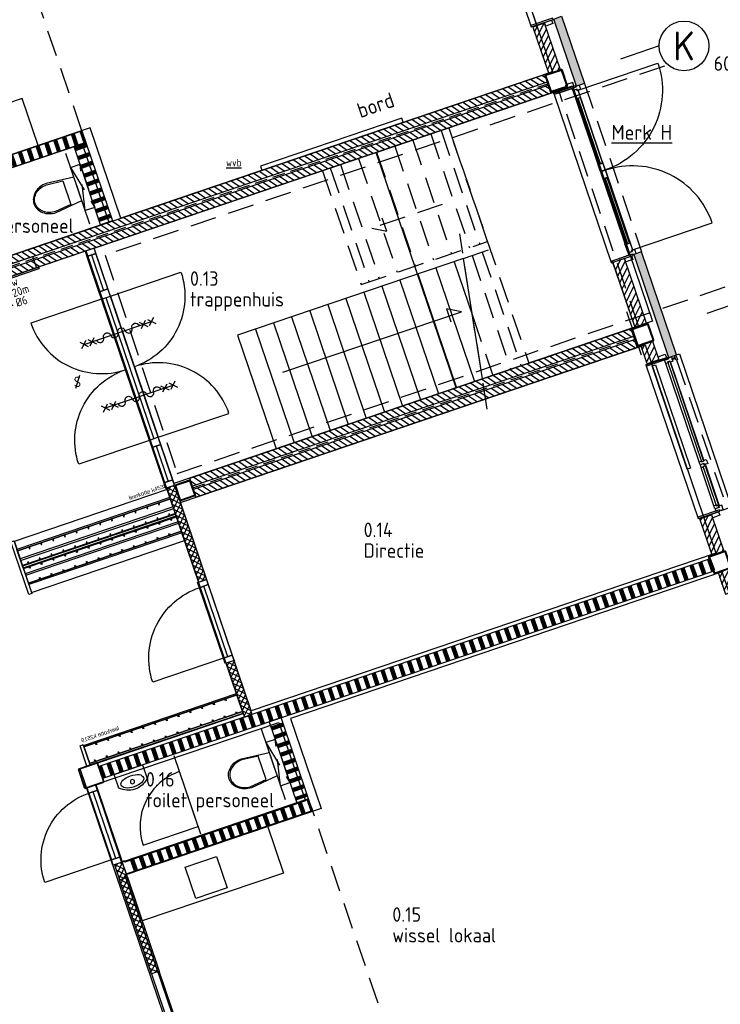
# Model space of a CAD drawing. Header units: millimetres. Extents: x -30480 to 214890, y -181324 to 108676.
# Tile 12 of 48: x 48481 to 56934, y -136895 to -125014. Entities that reach past the tile are written whole.
import ezdxf
from ezdxf.enums import TextEntityAlignment as Align
from ezdxf.xclip import XClip

# ---------------------------------------------------------------- set-up
doc = ezdxf.new("R2010")
doc.units = ezdxf.units.MM
doc.header["$LTSCALE"] = 100
doc.header["$XCLIPFRAME"] = 2
for name, pattern in [('082403 X-ref$0$DASHDOT2', [12.7, 6.35, -3.175, 0, -3.175]), ('082403 X-ref$0$DASHED', [0.75, 0.5, -0.25]), ('082403 X-ref$0$DASHED2', [9.525, 6.35, -3.175]), ('082403 X-ref$0$HIDDEN2', [4.7625, 3.175, -1.5875])]:
    doc.linetypes.add(name, pattern=pattern)
for name, color, linetype in [('082403 X-ref$0$Beveilig-Alg-Az', 253, 'Continuous'), ('082403 X-ref$0$Beveilig-Alg-Txt', 253, 'Continuous'), ('082403 X-ref$0$Beveilig-Dik-Az', 1, '082403 X-ref$0$HIDDEN2'), ('082403 X-ref$0$bib', 253, 'Continuous'), ('082403 X-ref$0$BiKoz-Draai-Az', 253, 'Continuous'), ('082403 X-ref$0$BiKoz-Hout-Az', 253, 'Continuous'), ('082403 X-ref$0$BiKoz-Hout-Drs', 253, 'Continuous'), ('082403 X-ref$0$BiWand-Alg-Arc', 8, 'Continuous'), ('082403 X-ref$0$BiWand-Syst-Drs', 253, 'Continuous'), ('082403 X-ref$0$BuKoz-Alum-Az', 253, 'Continuous'), ('082403 X-ref$0$BuKoz-Alum-Drs', 253, 'Continuous'), ('082403 X-ref$0$BuWand-Alg-Arc', 253, 'Continuous'), ('082403 X-ref$0$BuWand-Bakst-Drs', 253, 'Continuous'), ('082403 X-ref$0$Construct-Beton-Drs', 253, 'Continuous'), ('082403 X-ref$0$Construct-Staal-Drs', 253, 'Continuous'), ('082403 X-ref$0$DIM25', 8, 'Continuous'), ('082403 X-ref$0$Hulplaag-Alg-Az', 253, 'Continuous'), ('082403 X-ref$0$Inricht-Alg-Az', 253, 'Continuous'), ('082403 X-ref$0$kozijn', 8, 'Continuous'), ('082403 X-ref$0$kozijn1', 8, 'Continuous'), ('082403 X-ref$0$MTXT18-100', 253, 'Continuous'), ('082403 X-ref$0$MTXT25-1', 253, 'Continuous'), ('082403 X-ref$0$MTXT35-1', 253, 'Continuous'), ('082403 X-ref$0$MTXT35-50', 253, 'Continuous'), ('082403 X-ref$0$nieuw uitzet', 253, 'Continuous'), ('082403 X-ref$0$Plafond-Hout-Drs', 8, 'Continuous'), ('082403 X-ref$0$Sanitair-Alg-Az', 253, 'Continuous'), ('082403 X-ref$0$Stramien-Alg-Az', 9, '082403 X-ref$0$DASHDOT2'), ('082403 X-ref$0$Stramien-Alg-Drs', 8, 'Continuous'), ('082403 X-ref$0$Stramien-Alg-Txt', 253, 'Continuous'), ('082403 X-ref$0$Trap-Beton-Az', 253, 'Continuous'), ('082403 X-ref$0$TXT18', 253, 'Continuous'), ('082403 X-ref$0$Vloer-Alg-Arc', 253, 'Continuous')]:
    doc.layers.add(name, color=color, linetype=linetype)
doc.layers.add('082403 X-ref$0$Opp ma', color=8, linetype='Continuous', plot=False)
doc.styles.add('082403 X-ref$0$BOS', font='isocp.shx')
doc.styles.add('082403 X-ref$0$BOS3', font='isocp.shx')
doc.styles.add('082403 X-ref$0$Standard', font='isocp.shx')
pattern_1 = [(63.75, (0, 0), (-51.25628, 25.2768), [])]

# ---------------------------------------------------------------- blocks, each defined once
blk = doc.blocks.new('082403 X-ref$0$toilethangend met reservoir')
at = {"layer": '082403 X-ref$0$BiKoz-Hout-Drs'}
blk.add_line((120, -175), (120, 725), dxfattribs=at)
at = {"layer": '082403 X-ref$0$Sanitair-Alg-Az', "linetype": '082403 X-ref$0$HIDDEN2'}
for p, q in [((120, 0), (0, 550)), ((120, 550), (0, 0))]:
    blk.add_line(p, q, dxfattribs=at)
blk.add_lwpolyline([(120, 550), (0, 550), (0, 0), (120, 0)], close=True, dxfattribs=at)
at = {"layer": '082403 X-ref$0$Sanitair-Alg-Az'}
blk.add_lwpolyline([(120, 424), (460, 460, -0.08399), (546, 445, -0.091257), (616, 406, -0.103849), (664, 344, -0.114925), (680, 275, -0.114925), (664, 206, -0.103849), (616, 144, -0.091257), (546, 105, -0.08399), (460, 90), (120, 126)], format="xyb", dxfattribs=at)
blk.add_lwpolyline([(462, 105, 0.081247), (541, 119, 0.091257), (606, 156, 0.103849), (650, 212, 0.114925), (665, 275, 0.114925), (650, 338, 0.103849), (606, 394, 0.091257), (541, 431, 0.081247), (462, 445), (260, 424), (260, 126)], format="xyb", close=True, dxfattribs=at)
blk = doc.blocks.new('082403 X-ref$0$binkozdeur1034')
at = {"layer": '082403 X-ref$0$BiKoz-Draai-Az'}
blk.add_lwpolyline([(967, 0), (67, 0), (67, -900, 0.414214)], format="xyb", close=True, dxfattribs=at)
at = {"layer": '082403 X-ref$0$BiKoz-Hout-Az'}
blk.add_line((67, 57), (967, 57), dxfattribs=at)
blk.add_lwpolyline([(67, 0), (967, 0), (967, 114), (67, 114)], close=True, dxfattribs=at)
at = {"layer": '082403 X-ref$0$BiKoz-Hout-Drs'}
for points in [[(0, 0), (67, 0), (67, 114), (0, 114)], [(967, 0), (1034, 0), (1034, 114), (967, 114)]]:
    blk.add_lwpolyline(points, close=True, dxfattribs=at)
blk = doc.blocks.new('082403 X-ref$0$wastafel 250x360')
at = {"layer": '082403 X-ref$0$Sanitair-Alg-Az'}
blk.add_lwpolyline([(-180, 0), (-180, -175, 0.416667), (180, -175), (180, 0)], format="xyb", close=True, dxfattribs=at)
blk.add_lwpolyline([(-82, -208), (-57, -214), (-29, -218), (0, -219), (29, -218), (57, -214), (82, -208), (103, -200), (120, -190), (132, -177), (140, -164), (142, -150), (140, -136), (132, -123), (120, -110), (103, -100), (82, -92), (57, -86), (29, -82), (0, -81), (-29, -82), (-57, -86), (-82, -92), (-103, -100), (-120, -110), (-132, -123), (-140, -136), (-142, -150), (-140, -164), (-132, -177), (-120, -190), (-103, -200), (-103, -200)], close=True, dxfattribs=at)
blk.add_circle((0, -155), 25, dxfattribs=at)
blk = doc.blocks.new('082403 X-ref$0$cabinedeur')
at = {"layer": '082403 X-ref$0$BiKoz-Draai-Az'}
blk.add_lwpolyline([(700, 700), (0, 700), (0, 0, 0.416446)], format="xyb", close=True, dxfattribs=at)
blk = doc.blocks.new('082403 X-ref$0$binkozdeur984')
at = {"layer": '082403 X-ref$0$BiKoz-Draai-Az'}
blk.add_lwpolyline([(917, 0), (67, 0), (67, -850, 0.414214)], format="xyb", close=True, dxfattribs=at)
at = {"layer": '082403 X-ref$0$BiKoz-Hout-Az'}
blk.add_line((67, 57), (917, 57), dxfattribs=at)
blk.add_lwpolyline([(67, 0), (917, 0), (917, 114), (67, 114)], close=True, dxfattribs=at)
at = {"layer": '082403 X-ref$0$BiKoz-Hout-Drs'}
for points in [[(0, 0), (67, 0), (67, 114), (0, 114)], [(917, 0), (984, 0), (984, 114), (917, 114)]]:
    blk.add_lwpolyline(points, close=True, dxfattribs=at)
blk = doc.blocks.new('082403 X-ref$0$kapstok leerkotte 25x')
at = {"layer": '082403 X-ref$0$Inricht-Alg-Az'}
for points in [[(20, 1950), (0, 1950)], [(0, 1950), (250, 1950)], [(230, 0), (230, 1950)], [(230, 1950), (250, 1950)], [(250, 0), (250, 1950)], [(0, 0), (250, 0)]]:
    blk.add_lwpolyline(points, dxfattribs=at)
at = {"layer": '082403 X-ref$0$Inricht-Alg-Az', "color": 9}
for points in [[(20, 1950), (20, 0), (0, 0), (0, 1950)], [(20, 1870), (40, 1870), (40, 1880), (20, 1880)], [(20, 1720), (40, 1720), (40, 1730), (20, 1730)], [(20, 1570), (40, 1570), (40, 1580), (20, 1580)], [(20, 1420), (40, 1420), (40, 1430), (20, 1430)], [(20, 1270), (40, 1270), (40, 1280), (20, 1280)], [(20, 1120), (40, 1120), (40, 1130), (20, 1130)], [(20, 970), (40, 970), (40, 980), (20, 980)], [(20, 820), (40, 820), (40, 830), (20, 830)], [(20, 670), (40, 670), (40, 680), (20, 680)], [(20, 520), (40, 520), (40, 530), (20, 530)], [(20, 370), (40, 370), (40, 380), (20, 380)], [(20, 220), (40, 220), (40, 230), (20, 230)], [(20, 70), (40, 70), (40, 80), (20, 80)]]:
    blk.add_lwpolyline(points, close=True, dxfattribs=at)
blk.add_lwpolyline([(20, 0), (20, 1950)], dxfattribs=at)
at = {"layer": '082403 X-ref$0$Inricht-Alg-Az'}
for points in [[(230, 1950), (230, 0), (250, 0), (250, 1950)], [(210, 1795), (230, 1795), (230, 1805), (210, 1805)], [(210, 1645), (230, 1645), (230, 1655), (210, 1655)], [(210, 1495), (230, 1495), (230, 1505), (210, 1505)], [(210, 1345), (230, 1345), (230, 1355), (210, 1355)], [(210, 1195), (230, 1195), (230, 1205), (210, 1205)], [(210, 1045), (230, 1045), (230, 1055), (210, 1055)], [(210, 895), (230, 895), (230, 905), (210, 905)], [(210, 745), (230, 745), (230, 755), (210, 755)], [(210, 595), (230, 595), (230, 605), (210, 605)], [(210, 445), (230, 445), (230, 455), (210, 455)], [(210, 295), (230, 295), (230, 305), (210, 305)], [(210, 145), (230, 145), (230, 155), (210, 155)]]:
    blk.add_lwpolyline(points, close=True, dxfattribs=at)
at = {"layer": '082403 X-ref$0$Hulplaag-Alg-Az', "insert": (337, 471), "char_height": 50, "width": 1235.48, "attachment_point": 1, "rotation": 270, "style": '082403 X-ref$0$Standard'}
blk.add_mtext('{\\fArial|b0|i0|c0|p34;leerkotte k2519}', dxfattribs=at)
blk = doc.blocks.new('082403 X-ref$0$aangifte deur 60 minuten (zelfsluitend)')
at = {"layer": '082403 X-ref$0$Beveilig-Alg-Az'}
blk.add_line((1, -863), (1, 860), dxfattribs=at)
for points in [[(-81, 778), (82, 942)], [(-81, 568), (82, 732)], [(80, 781), (-78, 939)], [(80, 571), (-78, 729)], [(-81, -735), (82, -571)], [(80, -732), (-78, -574)], [(-81, -945), (82, -781)], [(80, -942), (-78, -784)]]:
    blk.add_lwpolyline(points, dxfattribs=at)
blk.add_lwpolyline([(0, -543, 1), (0, -362, -1), (0, -181, 1), (0, 0, -1), (0, 181, 1), (0, 362, -1), (0, 543)], format="xyb", dxfattribs=at)
blk = doc.blocks.new('082403 X-ref$0$dtboord02')
at = {"layer": '082403 X-ref$0$Inricht-Alg-Az'}
blk.add_lwpolyline([(0, -50), (1800, -50), (1800, 0), (0, 0)], close=True, dxfattribs=at)
at = {"layer": '082403 X-ref$0$MTXT18-100', "style": '082403 X-ref$0$BOS3'}
blk.add_text('bord', height=180, rotation=180, dxfattribs=at).set_placement((475, -212))
blk = doc.blocks.new('082403 X-ref$0$spoelblok1800x600')
at = {"layer": '082403 X-ref$0$Inricht-Alg-Az', "linetype": 'Continuous'}
blk.add_lwpolyline([(1800, 0), (1800, 600), (0, 600), (0, 0)], close=True, dxfattribs=at)
at = {"layer": '082403 X-ref$0$Inricht-Alg-Az', "linetype": 'Continuous', "ltscale": 0.5}
blk.add_lwpolyline([(700, 50), (1100, 50), (1100, 450), (700, 450)], close=True, dxfattribs=at)
blk = doc.blocks.new('082403 X-ref$0$slot van binnenuit zonder sleutel')
at = {"layer": '082403 X-ref$0$Beveilig-Alg-Txt'}
blk.add_line((47, 157), (-47, -157), dxfattribs=at)
at = {"layer": '082403 X-ref$0$Beveilig-Alg-Txt', "style": '082403 X-ref$0$BOS'}
blk.add_text('S', height=250, dxfattribs=at).set_placement((0, 0), align=Align.MIDDLE)
blk = doc.blocks.new('082403 X-ref$0$brandslanghaspel 25-30m inbouw')
at = {"layer": '082403 X-ref$0$Beveilig-Alg-Az'}
blk.add_lwpolyline([(-340, 0), (-340, 144), (340, 144), (340, 0)], close=True, dxfattribs=at)
at = {"layer": '082403 X-ref$0$Beveilig-Alg-Az', "linetype": '082403 X-ref$0$HIDDEN2', "ltscale": 0.1}
blk.add_lwpolyline([(19.999512, 144), (19.999512, 111.200195, -1), (-20.000488, 111.200192), (-20, 144)], format="xyb", dxfattribs=at)
at = {"layer": '082403 X-ref$0$Beveilig-Alg-Az', "linetype": 'Continuous', "ltscale": 400}
blk.add_lwpolyline([(-367.5, 0), (367.5, 0), (367.5, -18, -0.414214), (364.5, -21), (-364.5, -21, -0.414214), (-367.5, -18)], format="xyb", close=True, dxfattribs=at)
blk = doc.blocks.new('082403 X-ref$0$_K200x10')
at = {"layer": '082403 X-ref$0$Construct-Staal-Drs'}
for points in [[(85, 100), (-85, 100, 0.414214), (-100, 85), (-100, -85, 0.414214), (-85, -100), (85, -100, 0.414214), (100, -85), (100, 85, 0.414214)], [(85, 90), (-85, 90, 0.414214), (-90, 85), (-90, -85, 0.414214), (-85, -90), (85, -90, 0.414214), (90, -85), (90, 85, 0.414214)]]:
    blk.add_lwpolyline(points, format="xyb", close=True, dxfattribs=at)
blk = doc.blocks.new('082403 X-ref$0$entreepui')
at = {"layer": '082403 X-ref$0$BiKoz-Draai-Az'}
for points in [[(-123, -1081), (-123, -66), (-1138, -66, 0.414214)], [(-123, -1085), (-123, -2100), (-1138, -2100, -0.414214)]]:
    blk.add_lwpolyline(points, format="xyb", close=True, dxfattribs=at)
at = {"layer": '082403 X-ref$0$BiWand-Alg-Arc'}
for p, q in [((170, -2147), (170, -19)), ((-123, -1081), (-123, -1081)), ((-123, -1085), (-123, -1085))]:
    blk.add_line(p, q, dxfattribs=at)
at = {"layer": '082403 X-ref$0$kozijn'}
for points in [[(-90, 0), (-90, 45), (0, 45), (0, 0)], [(-90, -2166), (-90, -2211), (0, -2211), (0, -2166)]]:
    blk.add_lwpolyline(points, close=True, dxfattribs=at)
at = {"layer": '082403 X-ref$0$kozijn', "color": 9}
for points in [[(-116, -156), (-116, -991), (-91, -991), (-91, -156)], [(-116, -2010), (-116, -1175), (-91, -1175), (-91, -2010)]]:
    blk.add_lwpolyline(points, close=True, dxfattribs=at)
at = {"layer": '082403 X-ref$0$kozijn1'}
for points in [[(-61, -48), (-61, -19), (-91, -19), (-91, -19), (-110, -19), (-110, -9), (-153, -9), (-153, -63), (-113, -63), (-113, -48)], [(-61, -49), (-61, -166), (-91, -166), (-91, -156), (-116, -156), (-116, -166), (-123, -166), (-123, -66), (-108, -66), (-108, -49)], [(-108, -1), (-108, -19), (170, -19), (170, -1)], [(-61, -1072), (-61, -981), (-91, -981), (-91, -991), (-116, -991), (-116, -981), (-123, -981), (-123, -1081), (-68, -1081), (-68, -1072)], [(-61, -1094), (-61, -1185), (-91, -1185), (-91, -1175), (-116, -1175), (-116, -1185), (-123, -1185), (-123, -1085), (-68, -1085), (-68, -1094)], [(-61, -2117), (-61, -2000), (-91, -2000), (-91, -2010), (-116, -2010), (-116, -2000), (-123, -2000), (-123, -2100), (-108, -2100), (-108, -2117)], [(-61, -2118), (-61, -2147), (-91, -2147), (-91, -2147), (-110, -2147), (-110, -2157), (-153, -2157), (-153, -2103), (-113, -2103), (-113, -2118)], [(-108, -2165), (-108, -2147), (170, -2147), (170, -2165)]]:
    blk.add_lwpolyline(points, close=True, dxfattribs=at)
blk = doc.blocks.new('082403 X-ref$0$brandslanghaspel 20m (inbouw)')
at = {"layer": '082403 X-ref$0$Beveilig-Alg-Az'}
for p, q in [((-86, 119), (86, 291)), ((-86, 291), (86, 119)), ((0, 0), (424, 0)), ((644, 0), (424, 30)), ((424, -30), (424, 30)), ((644, 0), (424, -30))]:
    blk.add_line(p, q, dxfattribs=at)
blk.add_circle((0, 205), 122, dxfattribs=at)
blk.add_arc((-27, 163), 165, 80.6472, 279.3528, dxfattribs=at)
at = {"layer": '082403 X-ref$0$Beveilig-Alg-Txt', "style": '082403 X-ref$0$BOS'}
for s, p in [('inbouw', (200, 424)), ('%%C20-20m', (202, 172)), ('%%C6', (728, -77))]:
    blk.add_text(s, height=200, dxfattribs=at).set_placement(p)
blk = doc.blocks.new('082403 X-ref$0$ruimtenummer met m2_1')
at = {"layer": '082403 X-ref$0$MTXT25-1', "style": '082403 X-ref$0$BOS'}
blk.add_attdef('OPPERVLAKTE', (0, 498), '', height=250, dxfattribs=at)
at = {"layer": '082403 X-ref$0$MTXT35-1', "style": '082403 X-ref$0$BOS'}
for tag, p in [('RUIMTENUMMER', (-8, 1448)), ('RUIMTENAAM', (-8, 948))]:
    blk.add_attdef(tag, p, '', height=350, dxfattribs=at)
blk = doc.blocks.new('*U79')
at = {"layer": '082403 X-ref$0$Construct-Staal-Drs'}
for points in [[(110, 125), (-110, 125, 0.4142136), (-125, 110), (-125, -110, 0.4142136), (-110, -125), (110, -125, 0.4142136), (125, -110), (125, 110, 0.4142136)], [(110, 118.7), (-110, 118.7, 0.4142136), (-118.7, 110), (-118.7, -110, 0.4142136), (-110, -118.7), (110, -118.7, 0.4142136), (118.7, -110), (118.7, 110, 0.4142136)]]:
    blk.add_lwpolyline(points, format="xyb", close=True, dxfattribs=at)
blk = doc.blocks.new('*U83')
at = {"layer": '082403 X-ref$0$Construct-Staal-Drs'}
for points in [[(-110, -98, 0.414214), (-98, -110), (98, -110, 0.414214), (110, -98), (110, 98, 0.414214), (98, 110), (-98, 110, 0.414214), (-110, 98)], [(-100, -98, 0.414214), (-98, -100), (98, -100, 0.414214), (100, -98), (100, 98, 0.414214), (98, 100), (-98, 100, 0.414214), (-100, 98)]]:
    blk.add_lwpolyline(points, format="xyb", close=True, dxfattribs=at)
blk = doc.blocks.new('082403 X-ref')
at = {"layer": '082403 X-ref$0$BiWand-Alg-Arc'}
h = blk.add_hatch(dxfattribs=at)
h.set_pattern_fill('SWAND', color=8, style=0)
h.set_pattern_definition([(108.75, (18.94, 6.43), (-106.52964, -36.16194), []), (108.75, (24.86, 8.44), (-106.52964, -36.16194), []), (108.75, (30.78, 10.45), (-106.52964, -36.16194), []), (108.75, (36.69, 12.46), (-106.52964, -36.16194), []), (108.75, (42.61, 14.46), (-106.52964, -36.16194), []), (108.75, (48.53, 16.47), (-106.52964, -36.16194), []), (108.75, (54.45, 18.48), (-106.52964, -36.16194), [])])
h.paths.add_polyline_path([(-167, 47018), (-215, 47160), (-2417, 46412), (-2369, 46270)])
h = blk.add_hatch(dxfattribs=at)
h.set_pattern_fill('SWAND', color=8, angle=90, style=0)
h.set_pattern_definition([(198.75, (-99.3, -33.71), (36.16194, -106.52964), []), (198.75, (-101.3, -27.79), (36.16194, -106.52964), []), (198.75, (-103.31, -21.87), (36.16194, -106.52964), []), (198.75, (-105.32, -15.95), (36.16194, -106.52964), []), (198.75, (-107.33, -10.03), (36.16194, -106.52964), []), (198.75, (-109.34, -4.11), (36.16194, -106.52964), []), (198.75, (-111.35, 1.8), (36.16194, -106.52964), [])])
h.paths.add_polyline_path([(-167, 47018), (-309, 46969), (12, 46022), (154, 46071)])
h = blk.add_hatch(dxfattribs=at)
h.set_pattern_fill('_USER', color=256, scale=50, angle=45, style=0, double=1, pattern_type=0)
h.set_pattern_definition([(63.75, (-1040.666, 9536.595), (-44.84364, 22.114435), []), (153.75, (-1040.666, 9536.595), (-22.114435, -44.84364), [])])
h.paths.add_polyline_path([(904, 42882), (809, 42850), (1195, 41714), (1290, 41746)])
h = blk.add_hatch(dxfattribs=at)
h.set_pattern_fill('SWAND', color=8, style=0)
h.set_pattern_definition([(108.75, (336.11, -13894.33), (-106.52964, -36.16194), []), (108.75, (342.03, -13892.32), (-106.52964, -36.16194), []), (108.75, (347.95, -13890.31), (-106.52964, -36.16194), []), (108.75, (353.86, -13888.3), (-106.52964, -36.16194), []), (108.75, (359.78, -13886.3), (-106.52964, -36.16194), []), (108.75, (365.7, -13884.29), (-106.52964, -36.16194), []), (108.75, (371.62, -13882.28), (-106.52964, -36.16194), [])])
h.paths.add_polyline_path([(-32, 39481), (16, 39339), (7421, 41852), (7373, 41995)])
h = blk.add_hatch(dxfattribs=at)
h.set_pattern_fill('_USER', color=8, scale=50, angle=45, style=0, double=1, pattern_type=0)
h.set_pattern_definition([(63.75, (54.484, -160.505), (-44.84364, 22.114435), []), (153.75, (54.484, -160.505), (-22.114435, -44.84364), [])])
h.paths.add_polyline_path([(1748, 40085), (1842, 40117), (1622, 40767), (1527, 40735)])
h = blk.add_hatch(dxfattribs=at)
h.set_pattern_fill('SWAND', color=8, angle=90, style=0)
h.set_pattern_definition([(198.75, (-113.76, 8.9), (36.16194, -106.52964), []), (198.75, (-115.77, 14.82), (36.16194, -106.52964), []), (198.75, (-117.78, 20.74), (36.16194, -106.52964), []), (198.75, (-119.79, 26.66), (36.16194, -106.52964), []), (198.75, (-121.8, 32.58), (36.16194, -106.52964), []), (198.75, (-123.81, 38.5), (36.16194, -106.52964), []), (198.75, (-125.81, 44.42), (36.16194, -106.52964), [])])
h.paths.add_polyline_path([(2189, 40077), (2047, 40028), (2369, 39081), (2511, 39130)])
h = blk.add_hatch(dxfattribs=at)
h.set_pattern_fill('SWAND', color=8, style=0)
h.set_pattern_definition([(108.75, (15.4, 16.85), (-106.52964, -36.16194), []), (108.75, (21.32, 18.85), (-106.52964, -36.16194), []), (108.75, (27.24, 20.86), (-106.52964, -36.16194), []), (108.75, (33.16, 22.87), (-106.52964, -36.16194), []), (108.75, (39.08, 24.88), (-106.52964, -36.16194), []), (108.75, (44.99, 26.89), (-106.52964, -36.16194), []), (108.75, (50.91, 28.9), (-106.52964, -36.16194), [])])
h.paths.add_polyline_path([(2570, 38955), (2521, 39097), (320, 38350), (368, 38208)])
h = blk.add_hatch(dxfattribs=at)
h.set_pattern_fill('_USER', color=8, scale=50, angle=45, style=0, double=1, pattern_type=0)
h.set_pattern_definition([(63.75, (581.27, 197.315), (-44.84364, 22.114435), []), (153.75, (581.27, 197.315), (-22.114435, -44.84364), [])])
h.paths.add_polyline_path([(264, 38358), (246, 38351), (315, 38147), (334, 38153)])
h.paths.add_polyline_path([(254, 38328), (178, 38302), (239, 38121), (315, 38147)])
h = blk.add_hatch(dxfattribs=at)
h.set_pattern_fill('_USER', color=8, scale=50, angle=45, style=0, double=1, pattern_type=0)
h.set_pattern_definition([(63.75, (-1610.63, 4807.417), (-44.84364, 22.114435), []), (153.75, (-1610.63, 4807.417), (-22.114435, -44.84364), [])])
h.paths.add_polyline_path([(334, 38153), (239, 38121), (625, 36985), (720, 37017)])
at = {"layer": '082403 X-ref$0$BuWand-Alg-Arc'}
blk.add_hatch(color=8, dxfattribs=at).paths.add_polyline_path([(5753, 47699), (5848, 47731), (5573, 48540), (5479, 48507)])
h = blk.add_hatch(dxfattribs=at)
h.set_pattern_fill('ANSI31', color=8, scale=18, style=0)
h.set_pattern_definition([(63.75, (24717.353, -6208.343), (-51.256277, 25.2768), [])])
h.paths.add_polyline_path([(5418, 47847), (5560, 47895), (5368, 48459), (5226, 48411)])
h = blk.add_hatch(dxfattribs=at)
h.set_pattern_fill('ANSI31', color=8, scale=18, angle=-78.75, style=0)
h.paths.add_polyline_path([(-1995, 45341), (-1963, 45246), (5399, 47745), (5367, 47840)])
h = blk.add_hatch(dxfattribs=at)
h.set_pattern_fill('ANSI31', color=8, scale=18, angle=-78.75, style=0)
h.set_pattern_definition([(326.25, (45, -132.57), (31.75084, 47.51849), [])])
h.paths.add_polyline_path([(-1950, 45208), (-1918, 45114), (5444, 47613), (5412, 47708)])
h = blk.add_hatch(color=8, dxfattribs=at)
h.paths.add_polyline_path([(6538, 45697), (6444, 45665), (6677, 44978), (6771, 45010)])
h.paths.add_polyline_path([(6771, 45010), (6677, 44978), (6750, 44761), (6845, 44794)])
h.paths.add_polyline_path([(6845, 44794), (6750, 44761), (6865, 44424), (6959, 44456)])
h = blk.add_hatch(dxfattribs=at)
h.set_pattern_fill('ANSI31', color=8, scale=18, style=0)
h.set_pattern_definition([(63.75, (-3021.09, -1025.52), (-51.25628, 25.2768), [])])
h.paths.add_polyline_path([(6459, 44779), (6601, 44827), (6333, 45619), (6191, 45570)])
h = blk.add_hatch(dxfattribs=at)
h.set_pattern_fill('ANSI31', color=8, scale=18, angle=-78.75, style=0)
h.set_pattern_definition([(326.25, (1117.22, -3042.34), (31.75084, 47.51849), [])])
h.paths.add_polyline_path([(6441, 44677), (6409, 44772), (1087, 42966), (1119, 42871)])
h = blk.add_hatch(dxfattribs=at)
h.set_pattern_fill('ANSI31', color=8, scale=18, angle=-78.75, style=0)
h.set_pattern_definition([(326.25, (1162.22, -3174.91), (31.75084, 47.51849), [])])
h.paths.add_polyline_path([(6486, 44545), (6454, 44640), (1132, 42833), (1164, 42738)])
h = blk.add_hatch(dxfattribs=at)
h.set_pattern_fill('ANSI31', color=8, scale=18, style=0)
h.set_pattern_definition([(63.75, (0.947, 0.32), (-51.25628, 25.2768), [])])
h.paths.add_polyline_path([(6672, 44619), (6530, 44570), (6606, 44347), (6748, 44395)])
h = blk.add_hatch(dxfattribs=at)
h.set_pattern_fill('ANSI31', color=8, scale=18, style=0)
h.set_pattern_definition(pattern_1)
h.paths.add_polyline_path([(7390, 42037), (7532, 42086), (7382, 42526), (7240, 42478)])
h = blk.add_hatch(dxfattribs=at)
h.set_pattern_fill('ANSI31', color=8, scale=18, style=0)
h.set_pattern_definition(pattern_1)
h.paths.add_polyline_path([(7603, 41877), (7461, 41829), (7549, 41569), (7691, 41617)])
at = {"color": 8}
blk.add_line((7288, 42494), (7285, 42500), dxfattribs=at)
at = {"layer": '082403 X-ref$0$Beveilig-Dik-Az', "color": 8}
blk.add_lwpolyline([(6813, 47940), (67, 45659), (934, 43023), (8052, 45446)], dxfattribs=at)
at = {"layer": '082403 X-ref$0$BiKoz-Draai-Az', "color": 8}
for points in [[(419, 44312), (129, 45164), (981, 45454, -0.414214)], [(311, 44276), (21, 45128), (-831, 44839, 0.414214)], [(419, 44312), (708, 43460), (1560, 43749, 0.414214)], [(311, 44276), (600, 43423), (-252, 43134, -0.414214)]]:
    blk.add_lwpolyline(points, format="xyb", close=True, dxfattribs=at)
blk.add_lwpolyline([(708, 43460), (600, 43423), (21, 45128), (129, 45164)], close=True, dxfattribs=at)
at = {"layer": '082403 X-ref$0$BiKoz-Hout-Drs', "color": 8}
for p, q in [((-99, 45660), (46, 45231)), ((75, 45146), (654, 43442)), ((683, 43356), (828, 42927)), ((1220, 38670), (898, 39617))]:
    blk.add_line(p, q, dxfattribs=at)
for points in [[(-8, 45213), (100, 45250), (-45, 45679), (-153, 45642)], [(774, 42909), (882, 42946), (737, 43375), (629, 43338)], [(1011, 35848), (1105, 35881), (720, 37017), (625, 36985)]]:
    blk.add_lwpolyline(points, close=True, dxfattribs=at)
at = {"layer": '082403 X-ref$0$BiWand-Syst-Drs', "color": 8}
for points in [[(-2464, 46396), (-215, 47160), (-167, 47018), (-2416, 46254)], [(12, 46022), (-309, 46969), (-167, 47018), (154, 46071)], [(39, 39347), (7402, 41846), (7354, 41988), (-9, 39489)], [(2047, 40028), (2379, 39049), (2521, 39097), (2189, 40077)], [(321, 38192), (2570, 38955), (2521, 39097), (272, 38334)]]:
    blk.add_lwpolyline(points, close=True, dxfattribs=at)
at = {"layer": '082403 X-ref$0$BuKoz-Alum-Az', "color": 8}
blk.add_line((3530, 53563), (5271, 48434), dxfattribs=at)
at = {"layer": '082403 X-ref$0$BuKoz-Alum-Drs', "color": 8, "linetype": '082403 X-ref$0$HIDDEN2'}
blk.add_line((5848, 47731), (6538, 45697), dxfattribs=at)
at = {"layer": '082403 X-ref$0$BuWand-Alg-Arc', "color": 8}
for p, q in [((6538, 44452), (6361, 44974)), ((6959, 44456), (6959, 44456))]:
    blk.add_line(p, q, dxfattribs=at)
at = {"layer": '082403 X-ref$0$BuWand-Bakst-Drs', "color": 8}
for points in [[(5753, 47699), (5479, 48507), (5573, 48540), (5848, 47731)], [(5560, 47895), (5368, 48459), (5226, 48411), (5418, 47847)], [(5367, 47840), (5399, 47745), (-1963, 45246), (-1995, 45341)], [(5412, 47708), (5444, 47613), (-1918, 45114), (-1950, 45208)], [(6865, 44424), (6959, 44456), (6538, 45697), (6444, 45665)], [(6601, 44827), (6333, 45619), (6191, 45570), (6459, 44779)], [(6601, 44827), (6333, 45619), (6191, 45570), (6459, 44779)], [(6409, 44772), (6441, 44677), (1119, 42871), (1087, 42966)], [(6454, 44640), (6486, 44545), (1164, 42738), (1132, 42833)], [(6530, 44570), (6672, 44619), (6748, 44395), (6606, 44347)], [(7240, 42478), (7382, 42526), (7532, 42086), (7390, 42037)], [(7549, 41569), (7691, 41617), (7603, 41877), (7461, 41829)]]:
    blk.add_lwpolyline(points, close=True, dxfattribs=at)
at = {"layer": '082403 X-ref$0$Construct-Beton-Drs', "color": 8, "linetype": '082403 X-ref$0$DASHED', "ltscale": 3}
for p, q in [((-1957, 45225), (5406, 47725)), ((1125, 42852), (6466, 44665))]:
    blk.add_line(p, q, dxfattribs=at)
at = {"layer": '082403 X-ref$0$DIM25', "color": 8, "linetype": '082403 X-ref$0$DASHED2', "ltscale": 0.01}
blk.add_line((6949, 44419), (6898, 44402), dxfattribs=at)
at = {"layer": '082403 X-ref$0$Inricht-Alg-Az'}
for points in [[(1025, 42214), (816, 42829), (-1030, 42202), (-821, 41587)], [(-992, 42089), (855, 42716), (848, 42734), (-998, 42108)], [(724, 42650), (718, 42669), (708, 42666), (715, 42647)], [(-953, 41975), (893, 42602), (887, 42621), (-959, 41994)], [(-919, 41876), (927, 42502), (914, 42540), (-932, 41914)], [(440, 42554), (434, 42572), (424, 42569), (430, 42550)], [(582, 42602), (576, 42621), (566, 42617), (573, 42599)], [(848, 42518), (842, 42537), (832, 42534), (839, 42515)], [(-922, 41885), (924, 42512), (918, 42531), (-929, 41904)], [(-892, 41795), (955, 42422), (948, 42441), (-898, 41814)], [(14, 42409), (7, 42428), (-2, 42425), (4, 42406)], [(156, 42457), (149, 42476), (140, 42473), (146, 42454)], [(298, 42505), (291, 42524), (282, 42521), (288, 42502)], [(564, 42421), (558, 42440), (548, 42437), (555, 42418)], [(706, 42470), (700, 42489), (690, 42485), (697, 42466)], [(719, 42432), (725, 42413), (716, 42410), (709, 42429)], [(861, 42480), (867, 42461), (858, 42458), (851, 42477)], [(-860, 41700), (987, 42327), (993, 42308), (-853, 41682)], [(-270, 42312), (-277, 42331), (-286, 42328), (-280, 42309)], [(-128, 42361), (-135, 42380), (-144, 42376), (-138, 42357)], [(280, 42325), (274, 42344), (264, 42341), (270, 42322)], [(422, 42373), (416, 42392), (406, 42389), (413, 42370)], [(435, 42335), (441, 42316), (432, 42313), (425, 42332)], [(577, 42384), (583, 42365), (574, 42361), (567, 42380)], [(843, 42300), (849, 42281), (840, 42277), (834, 42296)], [(-856, 41565), (-1071, 42199), (-1033, 42212), (-818, 41577)], [(-696, 42168), (-703, 42187), (-712, 42184), (-706, 42165)], [(-554, 42216), (-561, 42235), (-570, 42232), (-564, 42213)], [(-412, 42264), (-419, 42283), (-428, 42280), (-422, 42261)], [(-146, 42180), (-153, 42199), (-162, 42196), (-156, 42177)], [(-4, 42229), (-11, 42247), (-20, 42244), (-14, 42225)], [(9, 42191), (15, 42172), (6, 42169), (-1, 42187)], [(138, 42277), (131, 42296), (122, 42292), (128, 42274)], [(151, 42239), (157, 42220), (148, 42217), (141, 42236)], [(293, 42287), (299, 42268), (290, 42265), (283, 42284)], [(559, 42203), (565, 42184), (556, 42181), (549, 42200)], [(701, 42251), (707, 42232), (698, 42229), (691, 42248)], [(-838, 42120), (-845, 42139), (-854, 42135), (-848, 42116)], [(-430, 42084), (-437, 42103), (-446, 42100), (-440, 42081)], [(-288, 42132), (-295, 42151), (-304, 42148), (-298, 42129)], [(-275, 42094), (-269, 42075), (-278, 42072), (-285, 42091)], [(-133, 42142), (-127, 42124), (-136, 42120), (-143, 42139)], [(275, 42107), (281, 42088), (272, 42085), (265, 42104)], [(417, 42155), (423, 42136), (414, 42133), (407, 42152)], [(-856, 41939), (-863, 41958), (-872, 41955), (-866, 41936)], [(-714, 41987), (-721, 42006), (-730, 42003), (-724, 41984)], [(-701, 41950), (-695, 41931), (-705, 41927), (-711, 41946)], [(-572, 42036), (-579, 42055), (-588, 42051), (-582, 42032)], [(-559, 41998), (-553, 41979), (-562, 41976), (-569, 41995)], [(-417, 42046), (-411, 42027), (-420, 42024), (-427, 42043)], [(-151, 41962), (-145, 41943), (-154, 41940), (-161, 41959)], [(-9, 42010), (-3, 41991), (-12, 41988), (-19, 42007)], [(133, 42059), (139, 42040), (130, 42036), (123, 42055)], [(-844, 41901), (-837, 41882), (-847, 41879), (-853, 41898)], [(-435, 41866), (-429, 41847), (-438, 41844), (-445, 41862)], [(-293, 41914), (-287, 41895), (-296, 41892), (-303, 41911)], [(-719, 41769), (-713, 41750), (-723, 41747), (-729, 41766)], [(-577, 41817), (-571, 41799), (-580, 41795), (-587, 41814)]]:
    blk.add_lwpolyline(points, close=True, dxfattribs=at)
for points in [[(848, 42734), (-998, 42108)], [(855, 42716), (-992, 42089)], [(921, 42521), (848, 42734)], [(914, 42540), (-932, 41914)], [(927, 42502), (-919, 41876)], [(921, 42521), (993, 42308)], [(987, 42327), (-860, 41700)], [(993, 42308), (-853, 41682)], [(-926, 41895), (-998, 42108)], [(-932, 41914), (-926, 41895)], [(-919, 41876), (-926, 41895)], [(-926, 41895), (-853, 41682)], [(-860, 41700), (-853, 41682)]]:
    blk.add_lwpolyline(points, dxfattribs=at)
at = {"layer": '082403 X-ref$0$Inricht-Alg-Az', "color": 8}
blk.add_lwpolyline([(-153, 39493), (-236, 39739), (-198, 39752), (-115, 39506)], close=True, dxfattribs=at)
at = {"layer": '082403 X-ref$0$kozijn', "color": 8, "linetype": '082403 X-ref$0$HIDDEN2'}
blk.add_line((6960, 44394), (7551, 42656), dxfattribs=at)
at = {"layer": '082403 X-ref$0$kozijn', "color": 8}
for points in [[(3435, 53633), (3435, 53633), (5207, 48412), (5207, 48412)], [(6865, 44424), (6995, 44469), (7624, 42618), (7493, 42574)], [(6591, 44335), (6591, 44335), (7221, 42479), (7221, 42479)]]:
    blk.add_lwpolyline(points, dxfattribs=at)
for points in [[(5453, 48495), (5468, 48452), (5383, 48423), (5368, 48466)], [(7468, 42561), (7482, 42519), (7397, 42490), (7382, 42532)]]:
    blk.add_lwpolyline(points, close=True, dxfattribs=at)
at = {"layer": '082403 X-ref$0$kozijn1', "color": 8}
for p, q in [((7232, 43165), (6830, 44350)), ((7291, 43184), (6889, 44370)), ((7412, 42635), (7257, 43090)), ((7471, 42655), (7316, 43110))]:
    blk.add_line(p, q, dxfattribs=at)
for points in [[(5470, 48501), (5464, 48518), (5201, 48429), (5207, 48412)], [(6822, 44462), (6837, 44419), (6752, 44390), (6737, 44433)], [(6953, 44449), (6970, 44398), (6951, 44391), (6934, 44442)], [(6854, 44424), (6860, 44407), (6597, 44317), (6591, 44335)], [(7128, 43088), (7090, 43075), (6668, 44321), (6705, 44334)], [(6816, 44392), (6816, 44392), (6862, 44407), (6859, 44417), (6899, 44431), (6917, 44380), (6882, 44368), (6879, 44377), (6855, 44369), (6858, 44360), (6830, 44350)], [(6879, 44377), (7287, 43173), (7264, 43165), (6855, 44369)], [(6940, 44424), (6945, 44410), (6911, 44398), (6906, 44412)], [(7245, 43128), (7232, 43165), (7261, 43174), (7264, 43165), (7287, 43173), (7284, 43182), (7319, 43194), (7337, 43143), (7299, 43130), (7294, 43144)], [(7245, 43127), (7257, 43090), (7286, 43100), (7283, 43109), (7306, 43117), (7310, 43108), (7316, 43110), (7309, 43130), (7295, 43125), (7290, 43142)], [(7306, 43117), (7467, 42643), (7444, 42635), (7283, 43109)], [(7424, 42598), (7412, 42635), (7440, 42644), (7444, 42635), (7467, 42643), (7464, 42653), (7471, 42655), (7478, 42635), (7463, 42630), (7469, 42613)], [(7484, 42568), (7478, 42585), (7215, 42496), (7221, 42479)], [(7425, 42597), (7434, 42570), (7462, 42579), (7462, 42579), (7480, 42586), (7484, 42576), (7524, 42590), (7507, 42641), (7469, 42628), (7474, 42614)]]:
    blk.add_lwpolyline(points, close=True, dxfattribs=at)
at = {"layer": '082403 X-ref$0$nieuw uitzet', "color": 8}
for points in [[(-175, 45705), (-153, 45642), (-45, 45679), (-67, 45742)], [(-8, 45213), (21, 45128), (129, 45164), (100, 45250)], [(600, 43423), (629, 43338), (737, 43375), (708, 43460)], [(1622, 40767), (1527, 40735), (1748, 40085), (1842, 40117)], [(239, 38121), (334, 38153), (273, 38334), (178, 38302)]]:
    blk.add_lwpolyline(points, close=True, dxfattribs=at)
at = {"layer": '082403 X-ref$0$nieuw uitzet'}
blk.add_lwpolyline([(774, 42909), (796, 42846), (904, 42882), (882, 42946)], close=True, dxfattribs=at)
blk.add_lwpolyline([(809, 42850), (809, 42850), (904, 42882), (1290, 41746), (1195, 41714), (809, 42850)], dxfattribs=at)
at = {"layer": '082403 X-ref$0$nieuw uitzet', "color": 8}
blk.add_lwpolyline([(239, 38121), (239, 38121), (334, 38153), (720, 37017), (625, 36985), (239, 38121)], dxfattribs=at)
at = {"layer": '082403 X-ref$0$Opp ma'}
for points in [[(-4041, 50980), (-1793, 51746), (-2115, 52693), (3212, 54501), (3655, 53196), (5462, 47872), (254, 46104), (-116, 47193), (-2483, 46390), (-2623, 46801), (-2639, 46848)], [(-3437, 42169), (-1894, 37624), (-4735, 36659), (-2606, 30386), (2281, 32045), (-236, 39459), (1733, 40128), (-162, 45710), (-2131, 45041), (-4458, 51897), (-9345, 50239), (-8335, 47265), (-5494, 48230), (-3952, 43684), (-6792, 42720), (-7017, 43383), (-8911, 42740), (-7947, 39899), (-6053, 40542), (-6278, 41205), (-3437, 42169)], [(-67, 45742), (5705, 47701), (6669, 44860), (897, 42901)], [(-2417, 46237), (-2383, 46249), (-2388, 46264), (-210, 47003), (112, 46056), (-2100, 45305)], [(975, 42674), (6580, 44577), (7434, 42063), (1828, 40160)], [(2008, 33159), (4258, 33920), (4579, 32973), (9906, 34781), (9318, 36512), (7511, 41836), (2303, 40068), (2673, 38979), (305, 38175), (445, 37764), (461, 37717)], [(-51, 39269), (2161, 40019), (2482, 39073), (304, 38333), (299, 38348), (265, 38337)]]:
    blk.add_lwpolyline(points, close=True, dxfattribs=at)
at = {"layer": '082403 X-ref$0$Plafond-Hout-Drs', "color": 8, "linetype": '082403 X-ref$0$HIDDEN2'}
for p, q in [((-215, 47160), (-1753, 51691)), ((4277, 33926), (2559, 38988))]:
    blk.add_line(p, q, dxfattribs=at)
at = {"layer": '082403 X-ref$0$Stramien-Alg-Az'}
for p, q in [((6750, 48183), (6282, 48024)), ((7792, 45115), (7324, 44956))]:
    blk.add_line(p, q, dxfattribs=at)
at = {"layer": '082403 X-ref$0$Stramien-Alg-Drs'}
blk.add_circle((7050, 48183), 300, dxfattribs=at)
at = {"layer": '082403 X-ref$0$Trap-Beton-Az', "color": 8, "linetype": '082403 X-ref$0$HIDDEN2'}
for p, q in [((3995, 47121), (4462, 45748)), ((4119, 47163), (4585, 45790)), ((3560, 46973), (4026, 45600)), ((3778, 47047), (4244, 45674)), ((3124, 46825), (3590, 45452)), ((3342, 46899), (3808, 45526)), ((2783, 46710), (3249, 45337)), ((2906, 46751), (3373, 45378)), ((4675, 43800), (4345, 45916)), ((4391, 45619), (4711, 45727)), ((4494, 45653), (4960, 44280)), ((4617, 45695), (5083, 44322)), ((4501, 44917), (4742, 44206)), ((4618, 44164), (5178, 44354))]:
    blk.add_line(p, q, dxfattribs=at)
at = {"layer": '082403 X-ref$0$Trap-Beton-Az', "color": 8}
for p, q in [((4276, 45579), (4501, 44917)), ((3840, 45432), (4306, 44058)), ((4058, 45505), (4524, 44132)), ((3405, 45284), (3871, 43911)), ((3623, 45358), (4089, 43985)), ((3187, 45210), (3653, 43837)), ((2751, 45062), (3217, 43689)), ((2969, 45136), (3435, 43763)), ((2316, 44914), (2782, 43541)), ((2534, 44988), (3000, 43615)), ((2098, 44840), (2564, 43467)), ((1880, 44766), (2346, 43393))]:
    blk.add_line(p, q, dxfattribs=at)
at = {"layer": '082403 X-ref$0$Trap-Beton-Az', "color": 8, "linetype": '082403 X-ref$0$HIDDEN2'}
for points in [[(5178, 44354), (6503, 44804), (5539, 47645), (4213, 47195)], [(3155, 45304), (4679, 45822), (4213, 47195), (2689, 46677)]]:
    blk.add_lwpolyline(points, close=True, dxfattribs=at)
blk.add_lwpolyline([(4134, 46270), (3285, 45982), (3463, 45947), (3410, 46103)], dxfattribs=at)
at = {"layer": '082403 X-ref$0$Trap-Beton-Az', "color": 8}
blk.add_lwpolyline([(2128, 43319), (4618, 44164), (4391, 45619), (1662, 44692)], close=True, dxfattribs=at)
blk.add_lwpolyline([(2210, 44245), (4364, 44976), (4185, 45011), (4238, 44854)], dxfattribs=at)
at = {"layer": '082403 X-ref$0$Vloer-Alg-Arc', "color": 8}
blk.add_lwpolyline([(3337, 46898), (5522, 47639), (5531, 47613), (5702, 47671), (6386, 45656), (6185, 45587), (6456, 44788), (4302, 44057)], close=True, dxfattribs=at)
at = {"layer": '082403 X-ref$0$bib', "color": 8}
for name, p, rotation in [('*U83', (5510, 47762), 18.75000000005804), ('082403 X-ref$0$dtboord02', (3663, 47262), 198.7500000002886), ('082403 X-ref$0$spoelblok1800x600', (-934, 47549), 198.7499999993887), ('082403 X-ref$0$brandslanghaspel 25-30m inbouw', (-1085, 45397), 18.74999997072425), ('*U83', (6551, 44694), 18.75000000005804), ('*U83', (7482, 41952), 18.75000000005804), ('082403 X-ref$0$toilethangend met reservoir', (2119, 39815), 198.7499999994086), ('*U79', (-103, 39378), 18.75000000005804), ('082403 X-ref$0$cabinedeur', (963, 39426), 198.7499999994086)]:
    blk.add_blockref(name, p, dxfattribs=dict(at, rotation=rotation))
at = {"layer": '082403 X-ref$0$bib', "color": 8, "xscale": -1}
for name, p, rotation in [('082403 X-ref$0$toilethangend met reservoir', (-60, 46235), 18.74999999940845), ('082403 X-ref$0$binkozdeur1034', (1514, 40730), 288.7499999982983), ('082403 X-ref$0$kapstok leerkotte 25x', (-115, 39506), 288.7499999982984), ('082403 X-ref$0$wastafel 250x360', (346, 39451), 18.74999999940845), ('082403 X-ref$0$binkozdeur984', (164, 38297), 288.7499999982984), ('082403 X-ref$0$spoelblok1800x600', (2218, 38202), 18.74999999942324)]:
    blk.add_blockref(name, p, dxfattribs=dict(at, rotation=rotation))
at = {"layer": '082403 X-ref$0$bib', "color": 8}
ref = blk.add_blockref('082403 X-ref$0$ruimtenummer met m2_1', (-1858, 45452), dxfattribs=dict(at, xscale=0.5, yscale=0.5, zscale=0.5))
ref.add_attrib('RUIMTENUMMER', '0.12', (-1861, 46176), dxfattribs={"layer": '082403 X-ref$0$MTXT35-1', "height": 175, "style": '082403 X-ref$0$BOS'})
ref.add_attrib('RUIMTENAAM', 'toilet personeel', (-1861, 45926), dxfattribs={"layer": '082403 X-ref$0$MTXT35-1', "height": 175, "style": '082403 X-ref$0$BOS'})
for name, p, xscale, yscale, zscale, rotation in [('082403 X-ref$0$brandslanghaspel 20m (inbouw)', (-1351, 44948), 0.4999999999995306, 0.4999999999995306, 0.4999999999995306, 19.0664999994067), ('082403 X-ref$0$aangifte deur 60 minuten (zelfsluitend)', (220, 44720), 0.4999999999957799, 0.4999999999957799, 0.4999999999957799, 288.7499999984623), ('082403 X-ref$0$aangifte deur 60 minuten (zelfsluitend)', (480, 43953), 0.4999999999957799, 0.4999999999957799, 0.4999999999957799, 288.7499999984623)]:
    blk.add_blockref(name, p, dxfattribs=dict(at, xscale=xscale, yscale=yscale, zscale=zscale, rotation=rotation))
ref = blk.add_blockref('082403 X-ref$0$ruimtenummer met m2_1', (1093, 44564), dxfattribs=dict(at, xscale=0.5, yscale=0.5, zscale=0.5))
ref.add_attrib('RUIMTENUMMER', '0.13', (1090, 45288), dxfattribs={"layer": '082403 X-ref$0$MTXT35-1', "height": 175, "style": '082403 X-ref$0$BOS'})
ref.add_attrib('RUIMTENAAM', 'trappenhuis', (1090, 45038), dxfattribs={"layer": '082403 X-ref$0$MTXT35-1', "height": 175, "style": '082403 X-ref$0$BOS'})
at = {"layer": '082403 X-ref$0$bib', "color": 8, "xscale": 0.5, "yscale": 0.5, "zscale": 0.5}
blk.add_blockref('082403 X-ref$0$slot van binnenuit zonder sleutel', (-268, 44129), dxfattribs=at)
at = {"layer": '082403 X-ref$0$bib', "rotation": 18.74999999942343}
blk.add_blockref('082403 X-ref$0$_K200x10', (1031, 42820), dxfattribs=at)
at = {"layer": '082403 X-ref$0$bib', "color": 8}
ref = blk.add_blockref('082403 X-ref$0$ruimtenummer met m2_1', (3189, 41532), dxfattribs=dict(at, xscale=0.5, yscale=0.5, zscale=0.5))
ref.add_attrib('RUIMTENUMMER', '0.14', (3185, 42256), dxfattribs={"layer": '082403 X-ref$0$MTXT35-1', "height": 175, "style": '082403 X-ref$0$BOS'})
ref.add_attrib('RUIMTENAAM', 'Directie', (3185, 42006), dxfattribs={"layer": '082403 X-ref$0$MTXT35-1', "height": 175, "style": '082403 X-ref$0$BOS'})
ref = blk.add_blockref('082403 X-ref$0$ruimtenummer met m2_1', (562, 38521), dxfattribs=dict(at, xscale=0.5, yscale=0.5, zscale=0.5))
ref.add_attrib('RUIMTENUMMER', '0.16', (558, 39245), dxfattribs={"layer": '082403 X-ref$0$MTXT35-1', "height": 175, "style": '082403 X-ref$0$BOS'})
ref.add_attrib('RUIMTENAAM', 'toilet personeel', (558, 38995), dxfattribs={"layer": '082403 X-ref$0$MTXT35-1', "height": 175, "style": '082403 X-ref$0$BOS'})
ref = blk.add_blockref('082403 X-ref$0$ruimtenummer met m2_1', (3535, 36890), dxfattribs=dict(at, xscale=0.5, yscale=0.5, zscale=0.5))
ref.add_attrib('RUIMTENUMMER', '0.15', (3531, 37614), dxfattribs={"layer": '082403 X-ref$0$MTXT35-1', "height": 175, "style": '082403 X-ref$0$BOS'})
ref.add_attrib('RUIMTENAAM', 'wissel lokaal', (3531, 37364), dxfattribs={"layer": '082403 X-ref$0$MTXT35-1', "height": 175, "style": '082403 X-ref$0$BOS'})
at = {"layer": '082403 X-ref$0$BuKoz-Alum-Az', "color": 8, "rotation": 198.749999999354}
blk.add_blockref('082403 X-ref$0$entreepui', (6333, 45619), dxfattribs=at)
at = {"layer": '082403 X-ref$0$Hulplaag-Alg-Az', "insert": (346, 42750), "char_height": 50, "width": 1235.48, "attachment_point": 1, "rotation": 18.75, "style": '082403 X-ref$0$Standard'}
blk.add_mtext('{\\fArial|b0|i0|c0|p34;leerkotte k4538}', dxfattribs=at)
at = {"layer": '082403 X-ref$0$MTXT35-50', "color": 8, "insert": (7408, 48058), "char_height": 175, "width": 1834.98, "attachment_point": 1, "style": '082403 X-ref$0$BOS3'}
blk.add_mtext('60 min wbdbo', dxfattribs=at)
at = {"layer": '082403 X-ref$0$Stramien-Alg-Txt', "style": '082403 X-ref$0$Standard'}
blk.add_text('K', height=350, dxfattribs=at).set_placement((7050, 48183), align=Align.MIDDLE)
at = {"layer": '082403 X-ref$0$TXT18', "color": 8, "attachment_point": 1, "style": '082403 X-ref$0$BOS3'}
for s, insert, char_height, width in [('{\\LMerk H}', (6176, 47230), 180, 2110.49), ('{\\Lwvb}', (1525, 46818), 90, 612.16)]:
    blk.add_mtext(s, dxfattribs=dict(at, insert=insert, char_height=char_height, width=width))

msp = doc.modelspace()

# ---------------------------------------------------------------- block references
ref = msp.add_blockref('082403 X-ref', (49446, -173513))
XClip(ref).set_block_clipping_path([(-24555.726573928, -7811.8301967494), (165444.273426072, 82188.1698032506)])

doc.saveas('drawing.dxf')
